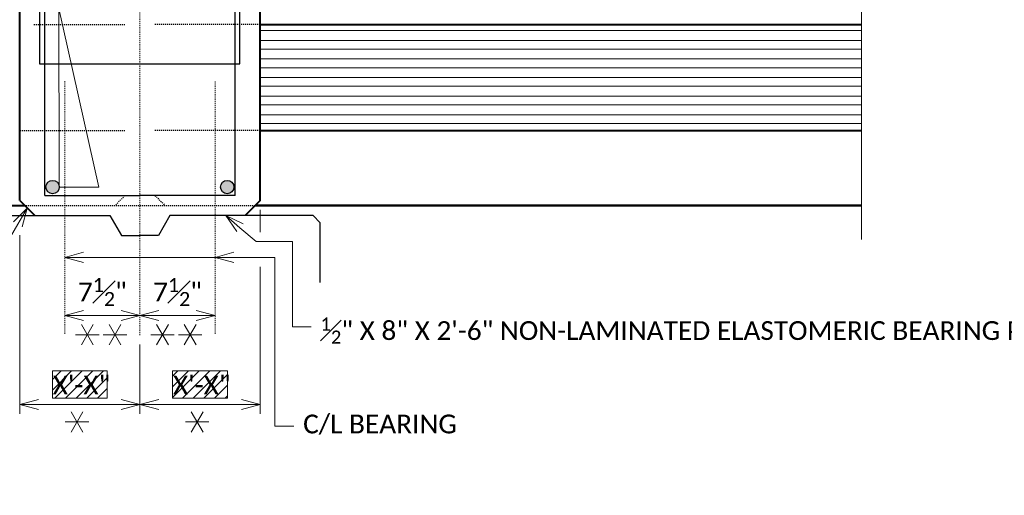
# Model space of a CAD drawing. Extents: x -24 to 2635, y -37 to 278.
# Tile 7 of 11: x 266 to 364, y 136 to 183. Entities that reach past the tile are written whole.
import ezdxf
from ezdxf import colors
from ezdxf.entities.mleader import LeaderData, LeaderLine
from ezdxf.enums import TextEntityAlignment as Align
from ezdxf.math import Vec2, Vec3

# ---------------------------------------------------------------- set-up
doc = ezdxf.new("R2010")
doc.units = 21
doc.header["$MEASUREMENT"] = 0
doc.linetypes.add('Wisdot2', pattern=[0.125, 0.0625, -0.0625])
doc.linetypes.add('Wisdot4', pattern=[0.28125, 0.125, -0.0625, 0.03125, -0.0625])
for name, color, linetype, lineweight in [('B_ANNO_BREAK', 7, 'Continuous', 18), ('B_ANNO_DIM', 7, 'Continuous', 18), ('B_ANNO_SYMB', 7, 'Continuous', 18), ('B_ANNO_TEXT', 7, 'Continuous', 18), ('B_CNTR', 1, 'Wisdot4', 18), ('B_CONC_DECK', 1, 'Continuous', 40), ('B_CONC_GIRD', 50, 'Continuous', 40), ('B_DETAIL', 7, 'Continuous', 18), ('B_DETAIL_HIDDEN', 7, 'Wisdot2', 25), ('B_REBAR', 5, 'Continuous', 25), ('B_REBAR_SUPER', 5, 'Continuous', 25)]:
    doc.layers.add(name, color=color, linetype=linetype, lineweight=lineweight)
doc.layers.add('B_ANNO_DESIGN_NOTES', color=1, linetype='Continuous', lineweight=18, true_color=0xff0000)
doc.layers.add('B_CONC_PIER', color=7, linetype='Continuous')
doc.styles.add('Annotative', font='calibri.ttf', dxfattribs={"height": 0.0625})
doc.dimstyles.new('Annotative', dxfattribs={"dimscale": 0, "dimtxt": 0.0625, "dimasz": 0.0625, "dimexe": 0.03125, "dimexo": 0.03125, "dimgap": 0.03125, "dimtad": 1, "dimdec": 3, "dimzin": 3, "dimdsep": 46, "dimlunit": 4, "dimtxsty": 'Annotative', "dimblk": 'OPEN30', "dimcen": 0.03125, "dimclrd": 256, "dimclre": 256, "dimclrt": 256, "dimaunit": 1, "dimadec": 0, "dimazin": 3, "dimtfac": 0.75, "dimtdec": 3, "dimtofl": 0, "dimtmove": 0, "dimatfit": 3, "dimldrblk": 'OPEN30', "dimfxl": 1, "dimtfill": 1, "dimfrac": 1, "dimtolj": 1, "dimtzin": 0, "dimlwd": -1, "dimlwe": -1, "dimarcsym": 0})

# ---------------------------------------------------------------- blocks, each defined once
blk = doc.blocks.new('*U145')
at = {"layer": 'B_CNTR', "color": 0, "transparency": 16777216}
blk.add_line((0, -12.731), (0, 99.793), dxfattribs=at)
blk = doc.blocks.new('_Open30')
at = {"color": 0, "linetype": 'ByBlock', "lineweight": -2}
for p, q in [((-1, 0.268), (0, 0)), ((0, 0), (-1, -0.268)), ((0, 0), (-1, 0))]:
    blk.add_line(p, q, dxfattribs=at)
blk = doc.blocks.new('*D149')
at = {"layer": 'B_ANNO_DIM', "transparency": 16777216}
for p, q in [((290.622, -2496.268), (290.622, -2514.127)), ((302.621, -2507.191), (302.621, -2514.127)), ((292.497, -2513.189), (300.746, -2513.189))]:
    blk.add_line(p, q, dxfattribs=at)
at = {"layer": 'Defpoints', "color": 0, "transparency": 16777216}
for p in [(290.622, -2495.33), (302.621, -2506.254), (302.621, -2513.189)]:
    blk.add_point(p, dxfattribs=at)
at = {"layer": 'B_ANNO_DIM', "transparency": 16777216, "xscale": 1.875, "yscale": 1.875, "zscale": 1.875, "rotation": 180}
blk.add_blockref('_Open30', (290.622, -2513.189), dxfattribs=at)
at = {"layer": 'B_ANNO_DIM', "transparency": 16777216, "xscale": 1.875, "yscale": 1.875, "zscale": 1.875}
blk.add_blockref('_Open30', (302.621, -2513.189), dxfattribs=at)
blk = doc.blocks.new('*D161')
at = {"layer": 'B_ANNO_DIM', "transparency": 16777216}
for p, q in [((314.621, -2493.761), (314.621, -2495.988)), ((314.621, -2499.436), (314.621, -2514.127)), ((302.621, -2508.25), (302.621, -2514.127)), ((304.496, -2513.189), (312.746, -2513.189))]:
    blk.add_line(p, q, dxfattribs=at)
at = {"layer": 'Defpoints', "color": 0, "transparency": 16777216}
for p in [(314.621, -2492.823), (302.621, -2507.313), (314.621, -2513.189)]:
    blk.add_point(p, dxfattribs=at)
at = {"layer": 'B_ANNO_DIM', "transparency": 16777216, "xscale": 1.875, "yscale": 1.875, "zscale": 1.875, "rotation": 180}
blk.add_blockref('_Open30', (302.621, -2513.189), dxfattribs=at)
at = {"layer": 'B_ANNO_DIM', "transparency": 16777216, "xscale": 1.875, "yscale": 1.875, "zscale": 1.875}
blk.add_blockref('_Open30', (314.621, -2513.189), dxfattribs=at)
blk = doc.blocks.new('*D156')
at = {"layer": 'B_ANNO_DIM', "transparency": 16777216}
blk.add_line((300.746, -2504.312), (296.997, -2504.312), dxfattribs=at)
at = {"layer": 'B_ANNO_DIM', "transparency": 16777216, "xscale": 1.875, "yscale": 1.875, "zscale": 1.875, "rotation": 180}
blk.add_blockref('_Open30', (295.122, -2504.312), dxfattribs=at)
at = {"layer": 'B_ANNO_DIM', "transparency": 16777216, "xscale": 1.875, "yscale": 1.875, "zscale": 1.875}
blk.add_blockref('_Open30', (302.621, -2504.312), dxfattribs=at)
at = {"layer": 'B_ANNO_DIM', "transparency": 16777216, "insert": (298.871, -2501.956), "char_height": 1.875, "attachment_point": 5, "style": 'Annotative', "bg_fill": 3, "box_fill_scale": 1.25, "bg_fill_color": 256, "bg_fill_true_color": 13158600, "bg_fill_transparency": 0}
blk.add_mtext('\\A1;7{\\H0.75x;\\S1#2;}"', dxfattribs=at)
at = {"layer": 'Defpoints', "color": 0, "transparency": 16777216}
for p in [(295.122, -2504.312), (295.122, -2504.312), (302.621, -2504.312)]:
    blk.add_point(p, dxfattribs=at)
blk = doc.blocks.new('*D153')
at = {"layer": 'B_ANNO_DIM', "transparency": 16777216}
blk.add_line((304.496, -2504.312), (308.246, -2504.312), dxfattribs=at)
at = {"layer": 'B_ANNO_DIM', "transparency": 16777216, "xscale": 1.875, "yscale": 1.875, "zscale": 1.875, "rotation": 180}
blk.add_blockref('_Open30', (302.621, -2504.312), dxfattribs=at)
at = {"layer": 'B_ANNO_DIM', "transparency": 16777216, "xscale": 1.875, "yscale": 1.875, "zscale": 1.875}
blk.add_blockref('_Open30', (310.121, -2504.312), dxfattribs=at)
at = {"layer": 'B_ANNO_DIM', "transparency": 16777216, "insert": (306.371, -2501.956), "char_height": 1.875, "attachment_point": 5, "style": 'Annotative', "bg_fill": 3, "box_fill_scale": 1.25, "bg_fill_color": 256, "bg_fill_true_color": 13158600, "bg_fill_transparency": 0}
blk.add_mtext('\\A1;7{\\H0.75x;\\S1#2;}"', dxfattribs=at)
at = {"layer": 'Defpoints', "color": 0, "transparency": 16777216}
for p in [(302.621, -2504.312), (310.121, -2504.312), (310.121, -2504.312)]:
    blk.add_point(p, dxfattribs=at)
blk = doc.blocks.new('SYMBOLS')
at = {"layer": 'B_ANNO_SYMB', "color": 0, "lineweight": -2}
for p, q in [((-1.731, -0.79), (-1.262, 0.022)), ((-1.262, -0.79), (-1.731, 0.022)), ((-1.965, -0.384), (-1.028, -0.384))]:
    blk.add_line(p, q, dxfattribs=at)
blk = doc.blocks.new('*U144')
at = {"layer": 'B_ANNO_DESIGN_NOTES'}
h = blk.add_hatch(dxfattribs=at)
h.set_pattern_fill('ANSI31', color=256, scale=6, angle=180)
h.paths.add_polyline_path([(293.8793, -2509.8317), (293.8793, -2512.5544), (299.3635, -2512.5544), (299.3635, -2509.8317)])
h = blk.add_hatch(dxfattribs=at)
h.set_pattern_fill('ANSI31', color=256, scale=6, angle=180)
h.paths.add_polyline_path([(305.8788, -2509.8317), (305.8788, -2512.5544), (311.363, -2512.5544), (311.363, -2509.8317)])
at = {"layer": 'B_REBAR'}
h = blk.add_hatch(color=256, dxfattribs=at)
edge = h.paths.add_edge_path()
edge.add_arc((293.9077, -2491.4811), 0.6665, 0, 360)
h = blk.add_hatch(color=256, dxfattribs=at)
edge = h.paths.add_edge_path()
edge.add_arc((311.3357, -2491.4811), 0.6665, 0, 360)
at = {"layer": 'B_ANNO_BREAK', "flags": 128}
blk.add_lwpolyline([(374.6217, -2408.3236), (374.6217, -2432.3236), (372.0459, -2433.2611), (377.1974, -2435.1361), (374.6217, -2436.0736), (374.6217, -2496.713)], dxfattribs=at)
at = {"layer": 'B_ANNO_DESIGN_NOTES'}
for points in [[(293.8793, -2509.8317), (299.3635, -2509.8317), (299.3635, -2512.5544), (293.8793, -2512.5544)], [(305.8788, -2509.8317), (311.363, -2509.8317), (311.363, -2512.5544), (305.8788, -2512.5544)]]:
    blk.add_lwpolyline(points, close=True, dxfattribs=at)
at = {"layer": 'B_CNTR'}
for p, q in [((295.1217, -2506.1311), (295.1217, -2480.9111)), ((310.1207, -2506.1368), (310.1207, -2480.9111))]:
    blk.add_line(p, q, dxfattribs=at)
at = {"layer": 'B_CONC_DECK'}
for p, q in [((290.6217, -2492.8241), (290.6217, -2422.3261)), ((314.6217, -2492.8241), (314.6217, -2422.3251)), ((290.6217, -2492.8241), (292.1217, -2494.3241)), ((314.6217, -2492.8241), (313.1217, -2494.3241))]:
    blk.add_line(p, q, dxfattribs=at)
at = {"layer": 'B_CONC_GIRD'}
for p, q in [((314.6217, -2475.2638), (374.6217, -2475.2638)), ((314.6217, -2485.8278), (374.6217, -2485.8278)), ((230.6217, -2493.3251), (291.1227, -2493.3251)), ((374.6217, -2493.3251), (314.1207, -2493.3251)), ((314.1207, -2493.3251), (374.6217, -2493.3251))]:
    blk.add_line(p, q, dxfattribs=at)
at = {"layer": 'B_CONC_PIER'}
for p, q in [((285.3417, -2494.3241), (299.6217, -2494.3241)), ((299.6217, -2494.3241), (300.7767, -2496.3241)), ((305.6217, -2494.3241), (304.4667, -2496.3241)), ((319.9017, -2494.3241), (305.6217, -2494.3241)), ((319.9017, -2494.3241), (320.6217, -2495.0441)), ((320.6217, -2501.0031), (320.6217, -2495.0441)), ((300.7767, -2496.3241), (302.6217, -2496.3241)), ((304.4667, -2496.3241), (302.6217, -2496.3241))]:
    blk.add_line(p, q, dxfattribs=at)
at = {"layer": 'B_DETAIL'}
for p, q in [((314.6217, -2475.8538), (374.6217, -2475.8538)), ((314.6217, -2476.841), (374.6217, -2476.841)), ((314.6217, -2477.712), (374.6217, -2477.712)), ((314.6217, -2478.6991), (374.6217, -2478.6991)), ((314.6217, -2479.5701), (374.6217, -2479.5701)), ((314.6217, -2480.5573), (374.6217, -2480.5573)), ((314.6217, -2481.4282), (374.6217, -2481.4282)), ((314.6217, -2482.4154), (374.6217, -2482.4154)), ((314.6217, -2483.2863), (374.6217, -2483.2863)), ((314.6217, -2484.2735), (374.6217, -2484.2735)), ((314.6217, -2485.1445), (374.6217, -2485.1445))]:
    blk.add_line(p, q, dxfattribs=at)
at = {"layer": 'B_DETAIL_HIDDEN'}
for p, q in [((292.0366, -2475.2638), (301.1217, -2475.2638)), ((316.0186, -2475.2638), (304.1224, -2475.264)), ((290.6307, -2485.8278), (301.1217, -2485.8278)), ((314.6127, -2485.8278), (304.1217, -2485.8278)), ((301.1217, -2492.3341), (300.1317, -2493.3251)), ((304.1217, -2492.3221), (305.1247, -2493.3251)), ((290.6307, -2493.3251), (314.1207, -2493.3251))]:
    blk.add_line(p, q, dxfattribs=at)
at = {"layer": 'B_REBAR_SUPER'}
for p, q in [((293.1227, -2492.3231), (293.1227, -2415.3241)), ((292.5897, -2428.1976), (292.5897, -2479.1996)), ((312.5766, -2479.1996), (312.5766, -2428.1976)), ((312.1207, -2492.3231), (312.1207, -2442.4502)), ((292.5897, -2479.1996), (312.5766, -2479.1996)), ((293.1227, -2492.3231), (302.6217, -2492.3231)), ((312.1207, -2492.3231), (302.6217, -2492.3231))]:
    blk.add_line(p, q, dxfattribs=at)
for centre in [(293.9077, -2491.4811), (311.3357, -2491.4811)]:
    blk.add_circle(centre, 0.6665, dxfattribs=at)
at = {"layer": 'B_ANNO_SYMB', "xscale": 2.5, "yscale": 2.5, "zscale": 2.5}
for p in [(300.0764, -2513.9553), (312.0759, -2513.9553)]:
    blk.add_blockref('SYMBOLS', p, dxfattribs=at)
at = {"layer": 'B_CNTR'}
blk.add_blockref('*U145', (302.6212, -2493.5225), dxfattribs=at)
at = {"layer": 'B_ANNO_TEXT', "style": 'Annotative'}
for tag, p in [('BN43', (268.2477, -2439.7176)), ('BN41', (330.7596, -2447.1792)), ('BN42', (266.1928, -2448.5498))]:
    blk.add_attdef(tag, p, '', height=1.875, dxfattribs=at)
for tag, p in [('DIM01', (296.7933, -2511.1887)), ('DIM02', (308.7928, -2511.1887))]:
    blk.add_attdef(tag, text='', height=1.875, dxfattribs=at).set_placement(p, align=Align.MIDDLE)
at = {"layer": 'B_ANNO_DIM'}
for base, p1, p2, picture, middle in [((314.6207, -2513.1891), (302.6212, -2507.3129), (314.6207, -2492.8231), '*D161', (308.6209, -2513.1891)), ((302.6212, -2513.1891), (290.6217, -2495.3303), (302.6212, -2506.2539), '*D149', (296.6214, -2513.1891))]:
    dim = blk.add_linear_dim(base=base, p1=p1, p2=p2, text=' ', dimstyle='Annotative', dxfattribs=at)
    dim.commit()
    dim.dimension.update_dxf_attribs({"geometry": picture, "text_midpoint": middle})
ml = blk.add_multileader_mtext('Standard', dxfattribs=at)
ml.set_content(' ', color=256, style='Annotative')
ml.set_leader_properties(color=256, linetype='ByLayer', lineweight=-1)
ml.set_arrow_properties(name='OPEN30')
ml.build(insert=Vec2(0, 0))
ml.multileader.update_dxf_attribs({"dogleg_length": 0.0625, "arrow_head_size": 1.875, "scale": 30})
ctx = ml.context
ctx.base_point, ctx.scale, ctx.char_height, ctx.arrow_head_size, ctx.landing_gap_size, ctx.plane_origin = Vec3(267.9526, -2447.7745), 30, 1.875, 1.875, 0.9375, Vec3(291.5003, -2446.9516)
notes = []
notes.append((ctx, [(0, (1, 1, 0), (298.528, -2447.7745), (-1, 0), 28.0326, [(4, [(294.4582, -2428.9396), (298.528, -2432.3705), (294.4396, -2443.5265), (294.5742, -2491.4811), (298.528, -2491.4811), (294.4582, -2473.3702), (298.528, -2473.3702), (294.4582, -2457.8009), (298.528, -2457.8009)], 0, [])])]))
ctx.mtext.insert, ctx.mtext.flow_direction = Vec3(268.8901, -2446.837), 5
ml = blk.add_multileader_mtext('Standard', dxfattribs=at)
ml.set_content('2" BEVEL', color=256, style='Annotative')
ml.set_leader_properties(color=256, linetype='ByLayer', lineweight=-1)
ml.set_arrow_properties(name='OPEN30')
ml.build(insert=Vec2(0, 0))
ml.multileader.update_dxf_attribs({"dogleg_length": 0.0625, "arrow_head_size": 1.875, "scale": 30})
ctx = ml.context
ctx.base_point, ctx.scale, ctx.char_height, ctx.arrow_head_size, ctx.landing_gap_size, ctx.plane_origin = Vec3(272.7805, -2500.8931), 30, 1.875, 1.875, 0.9375, Vec3(291.3717, -2493.5741)
notes.append((ctx, [(0, (1, 1, 0), (287.0983, -2500.8931), (-1, 0), 1.875, [(0, [(291.3717, -2493.5741)], 0, [])])]))
ctx.mtext.insert, ctx.mtext.flow_direction = Vec3(273.718, -2499.9512), 5
ml = blk.add_multileader_mtext('Standard', dxfattribs=at)
ml.set_content('\\A1;{\\H0.7x;\\S1#2;\\H1.42857x;" X 8" X 2\'-6" NON-LAMINATED ELASTOMERIC BEARING PADS & \\H0.7x;\\S1#2;\\H1.42857x;" PREFORMED FILLER}', color=256, style='Annotative')
ml.set_leader_properties(color=256, linetype='ByLayer', lineweight=-1)
ml.set_arrow_properties(name='OPEN30')
ml.build(insert=Vec2(0, 0))
ml.multileader.update_dxf_attribs({"dogleg_length": 0.0625, "arrow_head_size": 1.875, "scale": 30})
ctx = ml.context
ctx.base_point, ctx.scale, ctx.char_height, ctx.arrow_head_size, ctx.landing_gap_size, ctx.plane_origin = Vec3(319.708, -2505.4435), 30, 1.875, 1.875, 0.9375, Vec3(311.1841, -2494.3241)
notes.append((ctx, [(0, (1, 1, 0), (317.833, -2505.4435), (1, 0), 1.875, [(0, [(311.1841, -2494.3241), (314.2167, -2496.9259), (317.833, -2496.9259)], 0, [])])]))
ctx.mtext.insert, ctx.mtext.width, ctx.mtext.flow_direction = Vec3(320.6455, -2504.4923), 62.412541, 5
ml = blk.add_multileader_mtext('Standard', dxfattribs=at)
ml.set_content('', color=256, style='Annotative')
ml.set_leader_properties(color=256, linetype='ByLayer', lineweight=-1)
ml.set_arrow_properties(name='OPEN30')
ml.build(insert=Vec2(0, 0))
ml.multileader.update_dxf_attribs({"dogleg_length": 0.0625, "arrow_head_size": 1.875, "scale": 30})
ctx = ml.context
ctx.base_point, ctx.scale, ctx.char_height, ctx.arrow_head_size, ctx.landing_gap_size, ctx.plane_origin = Vec3(310.1207, -2498.4982), 30, 1.875, 1.875, 0.9375, Vec3(295.1217, -2498.4982)
notes.append((ctx, [(0, (1, 1, 0), (300.2553, -2498.4982), (1, 0), 9.8654, [(0, [(295.1217, -2498.4982)], 0, [])])]))
ctx.mtext.insert, ctx.mtext.flow_direction = Vec3(311.0582, -2497.5607), 5
for ctx, leaders in notes:
    for number, flags, end, landing, length, lines in leaders:
        leader = LeaderData()
        leader.index, (leader.has_last_leader_line, leader.has_dogleg_vector, leader.attachment_direction) = number, flags
        leader.last_leader_point, leader.dogleg_vector, leader.dogleg_length = Vec3(end), Vec3(landing), length
        for number, points, colour, breaks in lines:
            line = LeaderLine()
            line.index, line.vertices, line.color, line.breaks = number, Vec3.list(points), colors.encode_raw_color(colour), breaks
            leader.lines.append(line)
        ctx.leaders.append(leader)
dim = blk.add_linear_dim(base=(295.1216816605, -2504.3124999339), p1=(302.6211816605, -2504.3124999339), p2=(295.1216816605, -2504.3124999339), dimstyle='Annotative', dxfattribs=at)
dim.commit()
dim.dimension.update_dxf_attribs({"geometry": '*D156', "text_midpoint": (298.8714316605, -2501.9557691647)})
at = {"layer": 'B_ANNO_SYMB', "xscale": 2.5, "yscale": 2.5, "zscale": 2.5}
for p in [(301.1157, -2505.2569), (303.8794, -2505.2635)]:
    blk.add_blockref('SYMBOLS', p, dxfattribs=at)
at = {"layer": 'B_ANNO_DIM'}
dim = blk.add_linear_dim(base=(310.1206816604, -2504.3124999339), p1=(302.6211816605, -2504.3124999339), p2=(310.1206816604, -2504.3124999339), dimstyle='Annotative', dxfattribs=at)
dim.commit()
dim.dimension.update_dxf_attribs({"geometry": '*D153', "text_midpoint": (306.3709316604, -2501.9557691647)})
at = {"layer": 'B_ANNO_SYMB', "xscale": 2.5, "yscale": 2.5, "zscale": 2.5}
for p in [(308.6152, -2505.2569), (311.3789, -2505.2635)]:
    blk.add_blockref('SYMBOLS', p, dxfattribs=at)
at = {"layer": 'B_ANNO_DIM'}
ml = blk.add_multileader_mtext('Standard', dxfattribs=at)
ml.set_content('C/L BEARING', color=256, style='Annotative')
ml.set_leader_properties(color=256, linetype='ByLayer', lineweight=-1)
ml.set_arrow_properties(name='OPEN30')
ml.build(insert=Vec2(0, 0))
ml.multileader.update_dxf_attribs({"dogleg_length": 0.0625, "arrow_head_size": 1.875, "scale": 30})
ctx = ml.context
ctx.base_point, ctx.scale, ctx.char_height, ctx.arrow_head_size, ctx.landing_gap_size, ctx.plane_origin = Vec3(317.9754, -2515.3282), 30, 1.875, 1.875, 0.9375, Vec3(295.1217, -2498.4982)
notes = []
notes.append((ctx, [(0, (1, 1, 0), (316.1004, -2515.3282), (1, 0), 1.875, [(0, [(310.1207, -2498.4982), (316.1004, -2498.4982)], 0, [])])]))
ctx.mtext.insert, ctx.mtext.flow_direction = Vec3(318.9129, -2514.1881), 5
for ctx, leaders in notes:
    for number, flags, end, landing, length, lines in leaders:
        leader = LeaderData()
        leader.index, (leader.has_last_leader_line, leader.has_dogleg_vector, leader.attachment_direction) = number, flags
        leader.last_leader_point, leader.dogleg_vector, leader.dogleg_length = Vec3(end), Vec3(landing), length
        for number, points, colour, breaks in lines:
            line = LeaderLine()
            line.index, line.vertices, line.color, line.breaks = number, Vec3.list(points), colors.encode_raw_color(colour), breaks
            leader.lines.append(line)
        ctx.leaders.append(leader)

msp = doc.modelspace()

# ---------------------------------------------------------------- block references
ref = msp.add_blockref('*U144', (-24.398, 2658.202))
ref.add_attrib('DIM01', 'X\'-X"', dxfattribs={"layer": 'B_ANNO_TEXT', "height": 1.875, "style": 'Annotative'}).set_placement((272.396, 147.013), align=Align.MIDDLE)
ref.add_attrib('DIM02', 'X\'-X"', dxfattribs={"layer": 'B_ANNO_TEXT', "height": 1.875, "style": 'Annotative'}).set_placement((284.395, 147.013), align=Align.MIDDLE)

doc.saveas('drawing.dxf')
